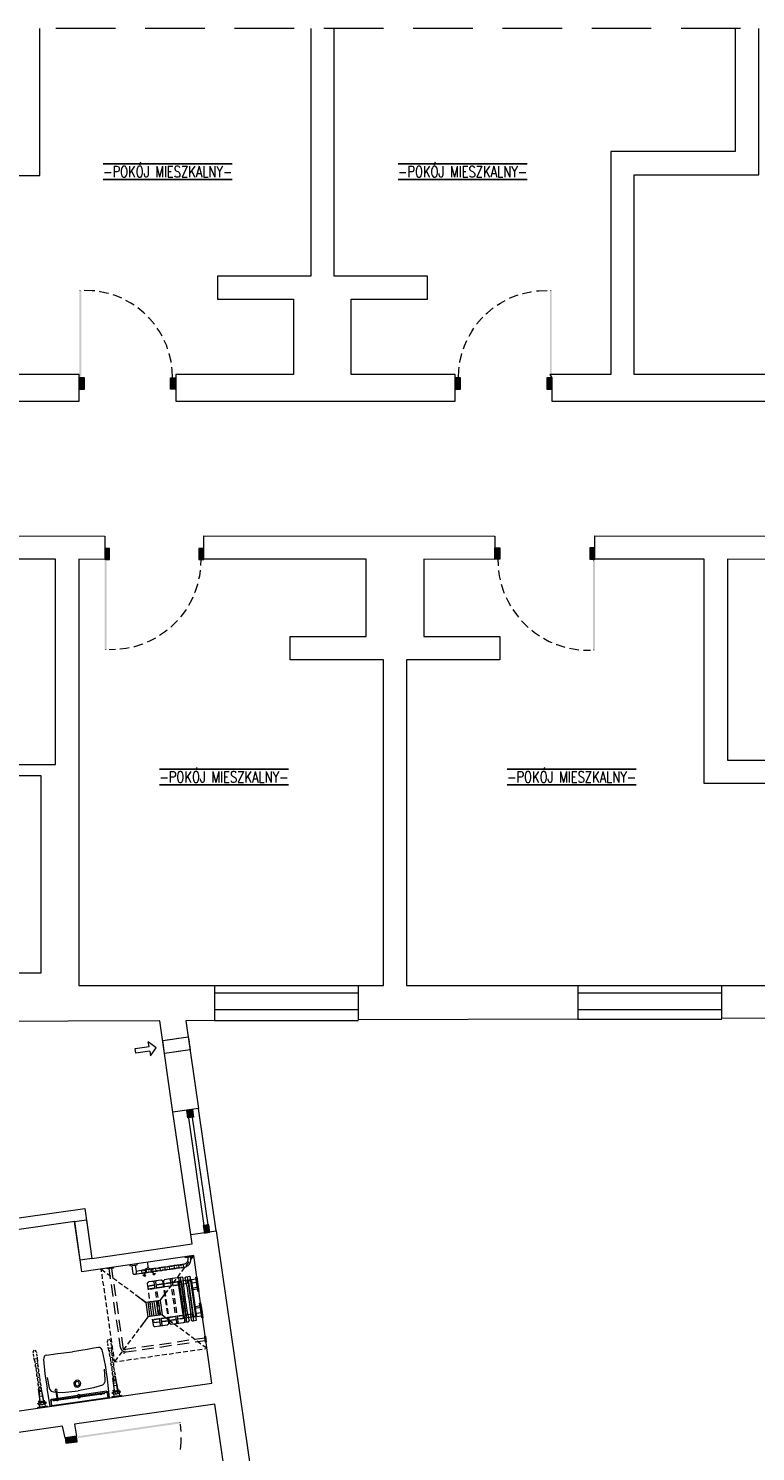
# Model space of a CAD drawing. Header units: millimetres. Extents: x -1096 to 3960, y -1899 to 666.
# Tile 38 of 75: x 447 to 1222, y -976 to 543. Entities that reach past the tile are written whole.
import ezdxf

# ---------------------------------------------------------------- set-up
doc = ezdxf.new("R2010")
doc.units = ezdxf.units.MM
for name, color, linetype in [('A-opis', 7, 'Continuous'), ('A-ściany', 140, 'Continuous'), ('C00-00-00', 7, 'Continuous')]:
    doc.layers.add(name, color=color, linetype=linetype)
doc.layers.add('C97-97-97', color=7, linetype='Continuous', true_color=0x979797)
doc.styles.add('Arch-Dim', font='romans.shx', dxfattribs={"width": 0.75})

msp = doc.modelspace()

# ---------------------------------------------------------------- hatches: boundary and pattern name
at = {"layer": 'C00-00-00'}
h = msp.add_hatch(color=256, dxfattribs=at)
h.dxf.hatch_style = 2
h.paths.add_polyline_path([(501.267, 171.458), (503.179, 171.458), (501.267, 262.695)])
h = msp.add_hatch(color=256, dxfattribs=at)
h.dxf.hatch_style = 2
h.paths.add_polyline_path([(503.179, 171.458), (501.267, 262.695), (503.179, 262.695)])
h = msp.add_hatch(color=256, dxfattribs=at)
h.dxf.hatch_style = 2
h.paths.add_polyline_path([(503.179, 262.695), (501.267, 262.695), (503.179, 171.458)])
h = msp.add_hatch(color=256, dxfattribs=at)
h.dxf.hatch_style = 2
h.paths.add_polyline_path([(501.267, 262.695), (503.179, 171.458), (501.267, 171.458)])
h = msp.add_hatch(color=256, dxfattribs=at)
h.dxf.hatch_style = 2
h.paths.add_polyline_path([(1004.851, 171.458), (1002.946, 171.458), (1004.851, 262.695)])
h = msp.add_hatch(color=256, dxfattribs=at)
h.dxf.hatch_style = 2
h.paths.add_polyline_path([(1002.946, 171.458), (1004.851, 262.695), (1002.946, 262.695)])
h = msp.add_hatch(color=256, dxfattribs=at)
h.dxf.hatch_style = 2
h.paths.add_polyline_path([(1002.946, 262.695), (1004.851, 262.695), (1002.946, 171.458)])
h = msp.add_hatch(color=256, dxfattribs=at)
h.dxf.hatch_style = 2
h.paths.add_polyline_path([(1004.851, 262.695), (1002.946, 171.458), (1004.851, 171.458)])
h = msp.add_hatch(color=256, dxfattribs=at)
h.dxf.hatch_style = 2
h.paths.add_polyline_path([(501.042, 169.977), (501.042, 157.912), (506.553, 157.912)])
h = msp.add_hatch(color=256, dxfattribs=at)
h.dxf.hatch_style = 2
h.paths.add_polyline_path([(501.042, 169.977), (506.553, 169.977), (506.553, 157.912)])
h = msp.add_hatch(color=256, dxfattribs=at)
h.dxf.hatch_style = 2
h.paths.add_polyline_path([(571.515, 169.943), (568.89, 170.325)])
h = msp.add_hatch(color=256, dxfattribs=at)
h.dxf.hatch_style = 2
h.paths.add_polyline_path([(569.821, 168.123), (569.694, 168.123)])
h = msp.add_hatch(color=256, dxfattribs=at)
h.dxf.hatch_style = 2
h.paths.add_polyline_path([(570.244, 167.954), (570.202, 167.954)])
h = msp.add_hatch(color=256, dxfattribs=at)
h.dxf.hatch_style = 2
h.paths.add_polyline_path([(571.515, 167.277), (570.202, 167.954)])
h = msp.add_hatch(color=256, dxfattribs=at)
h.dxf.hatch_style = 2
h.paths.add_polyline_path([(598.409, 169.977), (598.409, 157.912), (603.92, 157.912)])
h = msp.add_hatch(color=256, dxfattribs=at)
h.dxf.hatch_style = 2
h.paths.add_polyline_path([(598.409, 169.977), (603.92, 169.977), (603.92, 157.912)])
h = msp.add_hatch(color=256, dxfattribs=at)
h.dxf.hatch_style = 2
h.paths.add_polyline_path([(907.492, 169.977), (907.492, 157.912), (901.981, 157.912)])
h = msp.add_hatch(color=256, dxfattribs=at)
h.dxf.hatch_style = 2
h.paths.add_polyline_path([(907.492, 169.977), (901.981, 169.977), (901.981, 157.912)])
h = msp.add_hatch(color=256, dxfattribs=at)
h.dxf.hatch_style = 2
h.paths.add_polyline_path([(1005.061, 169.977), (1005.061, 157.912), (999.557, 157.912)])
h = msp.add_hatch(color=256, dxfattribs=at)
h.dxf.hatch_style = 2
h.paths.add_polyline_path([(1005.061, 169.977), (999.557, 169.977), (999.557, 157.912)])
h = msp.add_hatch(color=256, dxfattribs=at)
h.dxf.hatch_style = 2
h.paths.add_polyline_path([(571.515, 163.212), (568.89, 161.56)])
h = msp.add_hatch(color=256, dxfattribs=at)
h.dxf.hatch_style = 2
h.paths.add_polyline_path([(569.27, 160.46), (570.16, 160.46), (570.118, 160.46)])
h = msp.add_hatch(color=256, dxfattribs=at)
h.dxf.hatch_style = 2
h.paths.add_polyline_path([(569.355, 159.275), (569.355, 159.021)])
h = msp.add_hatch(color=256, dxfattribs=at)
h.dxf.hatch_style = 2
h.paths.add_polyline_path([(569.355, 159.19), (569.355, 159.021)])
h = msp.add_hatch(color=256, dxfattribs=at)
h.dxf.hatch_style = 2
h.paths.add_polyline_path([(571.515, 160.672), (569.44, 160.629)])
h = msp.add_hatch(color=256, dxfattribs=at)
h.dxf.hatch_style = 2
h.paths.add_polyline_path([(569.44, 160.629), (571.43, 160.629), (570.71, 160.629)])
h = msp.add_hatch(color=256, dxfattribs=at)
h.dxf.hatch_style = 2
h.paths.add_polyline_path([(569.44, 160.629), (571.515, 160.629), (571.43, 160.629)])
h = msp.add_hatch(color=256, dxfattribs=at)
h.dxf.hatch_style = 2
h.paths.add_polyline_path([(571.515, 160.714), (569.609, 160.757)])
h = msp.add_hatch(color=256, dxfattribs=at)
h.dxf.hatch_style = 2
h.paths.add_polyline_path([(571.515, 160.799), (569.694, 160.841)])
h = msp.add_hatch(color=256, dxfattribs=at)
h.dxf.hatch_style = 2
h.paths.add_polyline_path([(571.515, 160.883), (569.779, 160.926)])
h = msp.add_hatch(color=256, dxfattribs=at)
h.dxf.hatch_style = 2
h.paths.add_polyline_path([(571.515, 160.926), (569.864, 160.968)])
h = msp.add_hatch(color=256, dxfattribs=at)
h.dxf.hatch_style = 2
h.paths.add_polyline_path([(571.515, 160.968), (569.99, 161.01)])
h = msp.add_hatch(color=256, dxfattribs=at)
h.dxf.hatch_style = 2
h.paths.add_polyline_path([(571.515, 161.095), (570.075, 161.053)])
h = msp.add_hatch(color=256, dxfattribs=at)
h.dxf.hatch_style = 2
h.paths.add_polyline_path([(571.515, 161.053), (570.075, 161.053)])
h = msp.add_hatch(color=256, dxfattribs=at)
h.dxf.hatch_style = 2
h.paths.add_polyline_path([(571.515, 161.095), (570.202, 161.095)])
h = msp.add_hatch(color=256, dxfattribs=at)
h.dxf.hatch_style = 2
h.paths.add_polyline_path([(571.515, 161.138), (570.329, 161.138)])
h = msp.add_hatch(color=256, dxfattribs=at)
h.dxf.hatch_style = 2
h.paths.add_polyline_path([(571.515, 161.138), (570.414, 161.18)])
h = msp.add_hatch(color=256, dxfattribs=at)
h.dxf.hatch_style = 2
h.paths.add_polyline_path([(570.414, 161.18), (570.541, 161.18)])
h = msp.add_hatch(color=256, dxfattribs=at)
h.dxf.hatch_style = 2
h.paths.add_polyline_path([(571.515, 161.138), (570.541, 161.18)])
h = msp.add_hatch(color=256, dxfattribs=at)
h.dxf.hatch_style = 2
h.paths.add_polyline_path([(571.515, 161.18), (570.668, 161.222)])
h = msp.add_hatch(color=256, dxfattribs=at)
h.dxf.hatch_style = 2
h.paths.add_polyline_path([(571.515, 160.629), (571.43, 160.629)])
h = msp.add_hatch(color=256, dxfattribs=at)
h.dxf.hatch_style = 2
h.paths.add_polyline_path([(528.149, -24.134), (528.149, -12.069), (533.435, -12.069)])
h = msp.add_hatch(color=256, dxfattribs=at)
h.dxf.hatch_style = 2
h.paths.add_polyline_path([(528.149, -24.134), (533.435, -24.134), (533.435, -12.069)])
h = msp.add_hatch(color=256, dxfattribs=at)
h.dxf.hatch_style = 2
h.paths.add_polyline_path([(628.477, -24.134), (628.477, -12.069), (633.988, -12.069)])
h = msp.add_hatch(color=256, dxfattribs=at)
h.dxf.hatch_style = 2
h.paths.add_polyline_path([(628.477, -24.134), (633.988, -24.134), (633.988, -12.069)])
h = msp.add_hatch(color=256, dxfattribs=at)
h.dxf.hatch_style = 2
h.paths.add_polyline_path([(949.599, -23.71), (949.599, -11.645), (944.099, -11.645)])
h = msp.add_hatch(color=256, dxfattribs=at)
h.dxf.hatch_style = 2
h.paths.add_polyline_path([(949.599, -23.71), (944.099, -23.71), (944.099, -11.645)])
h = msp.add_hatch(color=256, dxfattribs=at)
h.dxf.hatch_style = 2
h.paths.add_polyline_path([(1050.996, -23.71), (1050.996, -11.645), (1045.492, -11.645)])
h = msp.add_hatch(color=256, dxfattribs=at)
h.dxf.hatch_style = 2
h.paths.add_polyline_path([(1050.996, -23.71), (1045.492, -23.71), (1045.492, -11.645)])
h = msp.add_hatch(color=256, dxfattribs=at)
h.dxf.hatch_style = 2
h.paths.add_polyline_path([(528.149, -25.824), (530.248, -25.824), (528.149, -120.023)])
h = msp.add_hatch(color=256, dxfattribs=at)
h.dxf.hatch_style = 2
h.paths.add_polyline_path([(530.248, -25.824), (528.149, -120.023), (530.248, -120.023)])
h = msp.add_hatch(color=256, dxfattribs=at)
h.dxf.hatch_style = 2
h.paths.add_polyline_path([(530.248, -120.023), (528.149, -120.023), (530.248, -25.824)])
h = msp.add_hatch(color=256, dxfattribs=at)
h.dxf.hatch_style = 2
h.paths.add_polyline_path([(528.149, -120.023), (530.248, -25.824), (528.149, -25.824)])
h = msp.add_hatch(color=256, dxfattribs=at)
h.dxf.hatch_style = 2
h.paths.add_polyline_path([(1050.996, -25.405), (1048.878, -25.405), (1050.996, -120.66)])
h = msp.add_hatch(color=256, dxfattribs=at)
h.dxf.hatch_style = 2
h.paths.add_polyline_path([(1048.878, -25.405), (1050.996, -120.66), (1048.878, -120.66)])
h = msp.add_hatch(color=256, dxfattribs=at)
h.dxf.hatch_style = 2
h.paths.add_polyline_path([(1048.878, -120.66), (1050.996, -120.66), (1048.878, -25.405)])
h = msp.add_hatch(color=256, dxfattribs=at)
h.dxf.hatch_style = 2
h.paths.add_polyline_path([(1050.996, -120.66), (1048.878, -25.405), (1050.996, -25.405)])
h = msp.add_hatch(color=256, dxfattribs=at)
h.dxf.hatch_style = 2
h.paths.add_polyline_path([(616.862, -619.725), (615.726, -611.932), (621.619, -611.059)])
h = msp.add_hatch(color=256, dxfattribs=at)
h.dxf.hatch_style = 2
h.paths.add_polyline_path([(616.862, -619.725), (622.756, -618.852), (621.619, -611.059)])
h = msp.add_hatch(color=256, dxfattribs=at)
h.dxf.hatch_style = 2
h.paths.add_polyline_path([(634.479, -742.529), (633.334, -734.526), (639.236, -733.867)])
h = msp.add_hatch(color=256, dxfattribs=at)
h.dxf.hatch_style = 2
h.paths.add_polyline_path([(634.479, -742.529), (640.372, -741.66), (639.236, -733.867)])
h = msp.add_hatch(color=256, dxfattribs=at)
h.dxf.hatch_style = 2
h.paths.add_polyline_path([(608.387, -943.552), (499.791, -961.233), (499.49, -959.335)])
h = msp.add_hatch(color=256, dxfattribs=at)
h.dxf.hatch_style = 2
h.paths.add_polyline_path([(499.49, -959.335), (499.791, -961.233), (608.387, -943.552)])
h = msp.add_hatch(color=256, dxfattribs=at)
h.dxf.hatch_style = 2
h.paths.add_polyline_path([(608.696, -945.66), (608.387, -943.552), (499.791, -961.233)])
h = msp.add_hatch(color=256, dxfattribs=at)
h.dxf.hatch_style = 2
h.paths.add_polyline_path([(499.791, -961.233), (608.387, -943.552), (608.696, -945.66)])
h = msp.add_hatch(color=256, dxfattribs=at)
h.dxf.hatch_style = 2
h.paths.add_polyline_path([(498.021, -959.183), (486.009, -960.934), (486.882, -966.832)])
h = msp.add_hatch(color=256, dxfattribs=at)
h.dxf.hatch_style = 2
h.paths.add_polyline_path([(498.021, -959.183), (498.894, -965.081), (486.882, -966.832)])

# ---------------------------------------------------------------- linework, layer by layer
at = {"layer": 'A-ściany', "lineweight": 0}
for points in [[(434.156, 542.321), (434.156, 410.447), (301.435, 410.447), (301.435, 278.359), (201.969, 278.359), (201.969, 253.592), (283.027, 253.592), (283.027, 173.5), (142.882, 173.5), (142.882, 145), (501.042, 145), (501.042, 173.5), (326.217, 173.5), (326.217, 385.679), (458.939, 385.679), (458.939, 542.321)], [(747.889, 542.321), (747.889, 278.359), (648.385, 278.359), (648.385, 253.592), (729.443, 253.592), (729.443, 173.5), (603.92, 173.5), (603.92, 145), (901.981, 145), (901.981, 173.5), (791.042, 173.5), (791.042, 253.592), (872.324, 253.592), (872.324, 278.359), (772.858, 278.359), (772.858, 542.321)], [(1200.652, 542.321), (1200.652, 411.29), (1067.931, 411.29), (1067.931, 173.5), (1002.946, 173.5), (1005.061, 169.977), (1005.061, 145), (1270.084, 145), (1270.084, 173.5), (1092.908, 173.5), (1092.908, 386.313), (1225.63, 386.313), (1225.63, 542.321)], [(390.966, -516.953), (390.966, -464.851), (460.401, -464.851), (460.401, -254.863), (360.485, -254.863), (360.485, 1.267), (528.149, 0.847), (528.149, -24.134), (500.405, -23.71), (500.405, -478.607), (645.423, -478.607), (645.423, -515.863), (614.744, -516.169)], [(587.067, -516.117), (390.966, -516.953)], [(614.744, -516.169), (628.133, -609.741), (600.97, -613.578), (587.067, -516.117)], [(310.434, -744.223), (506.983, -716.259), (514.399, -769.563), (621.393, -754.067), (619.948, -744.166), (647.111, -740.329), (648.556, -750.23), (685.765, -1008.685)], [(414.637, -935.391), (642.549, -902.575), (623.165, -766.495), (503.933, -783.748), (496.284, -730.243), (300.38, -758.394)], [(658.385, -1012.741), (645.765, -924.903), (496.016, -946.551), (498.021, -959.183), (486.009, -960.934), (483.188, -948.545), (305.199, -974.286)]]:
    msp.add_lwpolyline(points, dxfattribs=at)
for points in [[(798.69, -515.229), (798.69, -478.607), (825.347, -478.607), (825.347, -131.031), (725.844, -131.031), (725.844, -106.053), (806.939, -106.053), (806.939, -23.71), (633.988, -23.71), (633.988, 1.267), (944.099, 0.847), (944.099, -24.134), (868.538, -23.71), (868.538, -106.053), (949.599, -106.053), (949.599, -131.031), (850.129, -131.031), (850.129, -478.607), (1032.794, -478.607), (1032.794, -514.172)], [(1186.259, -478.607), (1300.355, -478.607), (1300.355, -262.908), (1167.63, -262.908), (1167.63, -23.71), (1050.996, -23.71), (1050.996, 1.267), (1288.71, 0.847), (1288.71, -24.134), (1192.397, -23.71), (1192.397, -238.141), (1325.122, -238.141), (1325.122, -478.607), (1354.122, -478.607), (1354.122, -512.901), (1186.259, -513.534)], [(475.66, -242.798), (475.66, -23.709), (372.572, -23.709), (372.572, -242.798)]]:
    msp.add_lwpolyline(points, close=True, dxfattribs=at)
at = {"layer": 'C00-00-00', "lineweight": 0}
for points in [[(539.584, 542.534), (476.072, 542.534)], [(634.851, 542.534), (571.339, 542.534)], [(730.08, 542.534), (666.569, 542.534)], [(825.347, 542.534), (761.836, 542.534)], [(920.603, 542.534), (857.103, 542.534)], [(1015.855, 542.534), (952.351, 542.534)], [(1111.111, 542.534), (1047.607, 542.534)], [(1206.366, 542.534), (1142.866, 542.534)], [(502.129, 262.695), (502.129, 262.905)], [(517.576, 262.481), (514.802, 262.695), (506.141, 262.905)], [(532.16, 259.729), (531.973, 259.943), (523.5, 261.634), (522.45, 261.847)], [(546.37, 254.649), (540.221, 257.191), (537.034, 258.248)], [(959.763, 254.649), (965.901, 257.191), (969.076, 258.248)], [(973.733, 259.729), (974.156, 259.943), (982.622, 261.634), (983.469, 261.847)], [(988.549, 262.481), (991.301, 262.695), (999.981, 262.905)], [(1003.79, 262.695), (1003.79, 262.905)], [(559.492, 247.24), (555.893, 249.569), (550.794, 252.321)], [(571.114, 237.927), (569.84, 239.195), (563.504, 244.489)], [(934.786, 237.927), (936.263, 239.195), (942.404, 244.489)], [(946.637, 247.24), (950.236, 249.569), (955.317, 252.321)], [(581.275, 226.92), (575.988, 233.271), (574.714, 234.538)], [(924.836, 226.92), (929.916, 233.271), (931.397, 234.538)], [(589.335, 214.218), (586.561, 219.298), (584.237, 222.897)], [(916.79, 214.218), (919.542, 219.298), (921.87, 222.897)], [(595.259, 200.672), (594.397, 203.847), (591.66, 209.775)], [(910.641, 200.672), (911.71, 203.847), (914.462, 209.775)], [(599.046, 186.065), (599.046, 187.122), (596.946, 195.592), (596.946, 195.802)], [(906.855, 186.065), (907.042, 187.122), (908.954, 195.592), (909.179, 195.802)], [(502.129, 171.458), (502.129, 171.672)], [(600.546, 169.767), (600.133, 178.447), (599.683, 181.198)], [(905.58, 169.767), (905.992, 178.447), (906.217, 181.198)], [(1003.79, 171.458), (1003.79, 171.672)], [(529.198, -25.824), (529.198, -25.614)], [(630.614, -23.92), (630.389, -30.271)], [(947.485, -23.286), (947.694, -30.695)], [(1049.939, -25.405), (1049.939, -25.191)], [(629.977, -35.351), (629.114, -41.702), (628.29, -45.088)], [(948.118, -35.561), (948.965, -41.492), (949.813, -45.511)], [(627.202, -49.958), (627.015, -50.592), (624.24, -59.061), (624.053, -59.481)], [(951.084, -50.382), (953.836, -59.061), (954.259, -59.905)], [(622.141, -64.141), (620.641, -67.313), (617.492, -73.031)], [(956.164, -64.351), (957.645, -67.313), (960.82, -73.24)], [(605.607, -89.118), (605.42, -89.542), (599.046, -95.679), (598.633, -96.103)], [(614.942, -77.263), (611.118, -82.557), (609.019, -85.309)], [(963.572, -77.477), (967.172, -82.767), (969.5, -85.519)], [(972.675, -89.328), (972.885, -89.752), (979.446, -96.103), (979.87, -96.317)], [(594.809, -99.279), (592.072, -101.397), (586.561, -104.992)], [(983.683, -99.492), (986.435, -101.821), (991.725, -105.416)], [(529.198, -120.023), (529.198, -119.809)], [(539.584, -120.023), (533.023, -120.237)], [(554.393, -118.118), (551.019, -118.966), (544.458, -119.599)], [(568.79, -114.095), (568.378, -114.305), (559.904, -117.057), (559.267, -117.057)], [(582.324, -107.744), (576.626, -110.71), (573.439, -112.191)], [(995.958, -107.958), (1002.099, -111.344), (1004.851, -112.405)], [(1009.507, -114.519), (1010.355, -114.733), (1019.034, -117.485)], [(1023.901, -118.542), (1027.923, -119.389), (1033.851, -120.237)], [(1038.717, -120.66), (1046.126, -120.87)], [(1049.939, -120.66), (1049.939, -120.447)], [(645.423, -478.607), (798.69, -478.607)], [(1032.794, -478.607), (1186.259, -478.607)], [(645.423, -486.229), (798.69, -486.229)], [(1032.794, -486.229), (1186.259, -486.229)], [(645.423, -504.008), (798.69, -504.008)], [(645.423, -515.863), (798.69, -515.863)], [(1032.794, -504.008), (1186.259, -504.008)], [(1032.794, -514.172), (1186.259, -514.172)], [(576.124, -548.475), (561.394, -550.754), (560.555, -545.703), (575.481, -543.626), (574.679, -538.574)], [(576.124, -548.475), (576.963, -553.525), (583.19, -545.015), (574.679, -538.574)], [(617.234, -533.065), (619.289, -546.964), (592.097, -551.016), (590.079, -537.112), (617.234, -533.065), (618.09, -538.539)], [(590.927, -542.376), (590.079, -537.112), (597.426, -535.971)], [(599.481, -549.873), (592.097, -551.016), (591.241, -545.542)], [(600.602, -535.634), (606.72, -534.756)], [(609.85, -534.207), (617.234, -533.065)], [(618.441, -541.703), (619.289, -546.964), (611.905, -548.106)], [(608.729, -548.443), (602.657, -549.533)], [(619.948, -744.166), (600.97, -613.578)], [(634.383, -734.484), (617.724, -619.69)], [(638.374, -733.901), (621.715, -619.107)], [(647.111, -740.329), (628.133, -609.741)], [(573.663, -773.767), (574.286, -779.036), (575.181, -779.848), (576.659, -780.214), (577.95, -780.586), (578.404, -781.626), (578.463, -783.11), (578.73, -784.157), (579.813, -784.958), (580.708, -785.774)], [(616.676, -768.45), (616.906, -769.499), (616.956, -770.769), (616.786, -771.199), (616.811, -771.832), (616.603, -772.265), (616.404, -772.911), (616.009, -773.35), (615.801, -773.783), (615.405, -774.219), (615.01, -774.658), (614.607, -774.888), (614.165, -775.116), (613.545, -775.565), (613.142, -775.795), (612.505, -775.82)], [(612.64, -779.203), (613.501, -779.169), (614.309, -778.712), (615.162, -778.468), (615.782, -778.016), (616.589, -777.563), (617.209, -777.115), (617.821, -776.452), (618.432, -775.794), (618.857, -775.143), (619.235, -774.28), (619.613, -773.417), (619.813, -772.775), (619.966, -771.92), (620.149, -770.855), (620.039, -768.105)], [(534.511, -791.215), (532.845, -780.478)], [(535.346, -780.165), (536.863, -790.911)], [(560.644, -776.616), (561.542, -783.146), (561.797, -784.832), (561.823, -785.465), (561.635, -785.473), (561.652, -785.896), (561.427, -785.905), (561.444, -786.328), (561.219, -786.337), (561.041, -786.558), (560.816, -786.567), (560.637, -786.785), (559.775, -786.819), (559.542, -786.618), (559.355, -786.626), (559.122, -786.421), (558.888, -786.22), (558.693, -786.014), (558.676, -785.591), (558.451, -785.6), (558.142, -783.496), (557.289, -777.174)], [(573.248, -785.01), (570.289, -785.128), (570.11, -785.345), (569.248, -785.379), (569.032, -785.602), (567.346, -785.669), (560.412, -786.794)], [(572.926, -781.634), (572.065, -781.669), (571.848, -781.887), (570.799, -781.929), (570.808, -782.143), (568.073, -782.252), (567.857, -782.471), (567.032, -782.504), (561.551, -783.36)], [(567.958, -785.007), (567.695, -783.115)], [(570.205, -783.015), (570.171, -782.168)], [(574.286, -779.036), (573.916, -780.113), (572.443, -780.806), (571.419, -781.481), (571.274, -782.545), (571.745, -784.012), (571.796, -785.278), (570.781, -786.17), (570.186, -787.252)], [(570.514, -785.119), (570.48, -784.272)], [(573.036, -784.384), (572.727, -782.276)], [(612.101, -776.046), (610.828, -776.097), (610.611, -776.32), (609.974, -776.345), (609.795, -776.562), (609.159, -776.588), (608.925, -776.387), (608.738, -776.394), (608.747, -776.604), (606.386, -776.698), (606.395, -776.908), (605.346, -776.95), (605.354, -777.163), (602.395, -777.281), (602.178, -777.5), (600.717, -777.558), (600.501, -777.781), (599.864, -777.806), (599.873, -778.016), (599.461, -778.032), (599.452, -777.823), (598.403, -777.864), (598.187, -778.083), (596.501, -778.15), (596.285, -778.373), (595.236, -778.415), (595.244, -778.625), (592.285, -778.743), (592.068, -778.961), (590.832, -779.011), (590.616, -779.233), (589.979, -779.258), (589.987, -779.472), (589.754, -779.267), (588.293, -779.326), (588.077, -779.548), (586.391, -779.615), (586.175, -779.834), (585.351, -779.867), (585.359, -780.081), (582.175, -780.208), (581.958, -780.426), (580.722, -780.476), (580.73, -780.685), (578.183, -780.787), (577.967, -781.009), (576.281, -781.077), (576.065, -781.295), (575.428, -781.321), (575.249, -781.542), (572.926, -781.634)], [(612.64, -779.203), (611.366, -779.254), (611.187, -779.471), (610.55, -779.496), (610.317, -779.296), (610.092, -779.304), (610.101, -779.514), (609.464, -779.54), (609.285, -779.761), (607.787, -779.82), (607.795, -780.03), (604.836, -780.148), (604.657, -780.369), (603.57, -780.413), (603.579, -780.622), (601.481, -780.706), (601.265, -780.928), (600.852, -780.945), (600.619, -780.74), (600.207, -780.757), (599.991, -780.979), (599.354, -781.005), (599.175, -781.222), (597.901, -781.273), (597.685, -781.491), (594.95, -781.6), (594.734, -781.823), (593.685, -781.865), (593.469, -782.087), (590.322, -782.213), (590.105, -782.432), (589.244, -782.466), (589.065, -782.687), (587.567, -782.747), (587.388, -782.964), (584.84, -783.065), (584.624, -783.284), (583.575, -783.326), (583.359, -783.549), (580.212, -783.674), (580.22, -783.884), (579.359, -783.918), (579.142, -784.141), (577.456, -784.208), (577.278, -784.425), (574.917, -784.519), (574.738, -784.736), (573.465, -784.787), (573.248, -785.01)], [(575.283, -782.385), (575.024, -781.551)], [(575.554, -784.494), (575.333, -783.655)], [(577.881, -783.553), (577.58, -781.659)], [(580.127, -781.557), (580.102, -780.924)], [(580.399, -783.667), (580.365, -782.82)], [(582.921, -782.932), (582.612, -780.824)], [(585.168, -780.932), (584.91, -780.098)], [(585.477, -783.04), (585.219, -782.202)], [(587.766, -782.101), (587.465, -780.207)], [(590.013, -780.105), (589.987, -779.472)], [(590.322, -782.213), (590.288, -781.366)], [(592.806, -781.476), (592.535, -779.37)], [(595.091, -779.479), (594.832, -778.641)], [(595.362, -781.584), (595.141, -780.749)], [(597.651, -780.649), (597.388, -778.749)], [(599.898, -778.649), (599.873, -778.016)], [(600.207, -780.757), (600.182, -780.124)], [(602.729, -780.022), (602.429, -778.128)], [(604.976, -778.026), (604.718, -777.189)], [(605.285, -780.13), (605.027, -779.296)], [(607.582, -779.405), (607.273, -777.297)], [(609.829, -777.409), (609.795, -776.562)], [(610.092, -779.304), (610.067, -778.671)], [(612.615, -778.57), (612.314, -776.672)], [(623.392, -836.186), (616.624, -788.788)], [(537.181, -810.177), (535.401, -797.535)], [(537.94, -797.22), (539.711, -809.652)], [(587.37, -814.528), (595.594, -803.397)], [(606.525, -796.181), (606.924, -794.893), (607.948, -794.219), (609.239, -794.591), (609.918, -795.622)], [(606.525, -796.181), (611.78, -831.985)], [(618.263, -835.543), (617.75, -833.019), (617.237, -830.499), (616.723, -827.976), (616.156, -825.034), (615.859, -822.292), (615.291, -819.347), (614.761, -816.404), (614.418, -813.449), (613.888, -810.506), (613.545, -807.552), (613.24, -804.6), (612.897, -801.649), (612.6, -798.907), (612.266, -796.166), (612.156, -793.417), (611.83, -790.886), (611.813, -790.462), (611.617, -790.26), (611.384, -790.059), (611.151, -789.855), (610.964, -789.862), (610.731, -789.661), (610.318, -789.678), (606.739, -790.244), (613.694, -837.631), (617.094, -837.281), (617.273, -837.064), (617.723, -837.046), (617.715, -836.837), (617.902, -836.829), (617.893, -836.616), (618.118, -836.607), (618.11, -836.397), (618.297, -836.389), (618.28, -835.966), (618.496, -835.743), (618.488, -835.534)], [(618.058, -792.757), (607.948, -794.219)], [(615.812, -837.122), (609.045, -789.728)], [(609.918, -795.622), (615.135, -831.431)], [(617.968, -796.149), (610.172, -797.308)], [(617.968, -796.149), (616.894, -795.558), (616.627, -794.507), (617.034, -793.432), (618.058, -792.757)], [(617.968, -796.149), (616.894, -795.558), (616.627, -794.507), (617.034, -793.432), (618.058, -792.757)], [(617.713, -794.463), (618.083, -793.39), (619.107, -792.715), (620.398, -793.088), (621.077, -794.119)], [(622.939, -830.482), (617.713, -794.463)], [(625.638, -791.821), (618.058, -792.757)], [(619.107, -792.715), (618.058, -792.757)], [(619.107, -792.715), (620.398, -793.088), (621.077, -794.119)], [(626.107, -829.932), (621.077, -794.119)], [(621.369, -795.803), (626.214, -794.972)], [(539.842, -828.925), (538.062, -816.284)], [(540.601, -815.969), (542.381, -828.61)], [(572.004, -816.837), (561.056, -808.587)], [(587.37, -814.528), (571.995, -816.627), (574.297, -831.998)], [(574.085, -816.33), (576.199, -831.712)], [(587.37, -814.528), (589.439, -829.702), (574.297, -831.998)], [(575.987, -816.044), (578.288, -831.415)], [(578.301, -815.737), (580.602, -831.112)], [(580.615, -815.435), (582.917, -830.806)], [(582.929, -815.129), (585.222, -830.29)], [(585.244, -814.826), (587.349, -829.995)], [(543.27, -834.931), (545.042, -847.359)], [(574.297, -831.998), (566.036, -843.133)], [(589.439, -829.702), (600.582, -838.154)], [(615.135, -831.431), (614.774, -832.714), (613.75, -833.393), (612.459, -833.02), (611.78, -831.985)], [(623.635, -831.936), (613.75, -833.393)], [(622.684, -828.796), (614.889, -829.955)], [(623.635, -831.936), (622.578, -831.769), (621.899, -830.737), (621.857, -829.677), (622.684, -828.796)], [(623.635, -831.936), (622.578, -831.769), (621.899, -830.737), (621.857, -829.677), (622.684, -828.796)], [(626.107, -829.932), (625.933, -831.211), (624.676, -831.685), (623.618, -831.513), (622.939, -830.482)], [(623.635, -831.936), (631.431, -830.781)], [(623.635, -831.936), (624.676, -831.685)], [(626.107, -829.932), (625.933, -831.211), (624.676, -831.685)], [(630.893, -827.625), (626.039, -828.242)], [(542.736, -847.875), (540.731, -835.242)], [(501.644, -923.026), (533.24, -918.374), (530.986, -898.551), (528.88, -883.382), (525.959, -868.456), (525.488, -866.993), (524.567, -865.548), (523.26, -864.752), (521.566, -864.609), (516.525, -865.23), (509.562, -866.57), (493.979, -869.097)], [(545.097, -864.729), (543.588, -854.197)], [(545.097, -864.729), (545.113, -865.152), (545.326, -865.778), (545.568, -866.192), (545.809, -866.607), (546.013, -867.023), (546.48, -867.428), (546.684, -867.84), (547.15, -868.249), (547.571, -868.443), (547.992, -868.64), (548.645, -869.038), (549.057, -869.021), (549.515, -869.213), (550.564, -869.171)], [(546.119, -853.672), (547.598, -864.415)], [(547.598, -864.415), (547.623, -865.052), (547.856, -865.253), (547.865, -865.467), (548.098, -865.667), (548.294, -865.873), (548.527, -866.074), (548.76, -866.279), (548.956, -866.481), (549.181, -866.472), (549.414, -866.673), (549.601, -866.666), (549.835, -866.87), (550.471, -866.845)], [(561.397, -865.137), (550.659, -866.837)], [(580.165, -862.483), (567.741, -864.25)], [(568.029, -866.779), (580.678, -865.006)], [(599.12, -859.821), (586.471, -861.597)], [(586.797, -864.124), (599.437, -862.138)], [(617.879, -856.953), (605.425, -858.932)], [(605.743, -861.253), (618.392, -859.476)], [(634.932, -854.581), (624.185, -856.067)], [(624.51, -858.595), (635.257, -857.108)], [(463.113, -876.046), (462.984, -877.537)], [(462.984, -877.537), (464.416, -892.729), (466.746, -907.892)], [(466.17, -872.746), (464.726, -873.228), (463.495, -874.339), (463.113, -876.046)], [(466.17, -872.746), (471.24, -871.91), (478.183, -870.999), (493.979, -869.097)], [(548.752, -866.065), (547.487, -866.33)], [(549.341, -870.488), (548.076, -870.753)], [(548.09, -865.458), (548.14, -866.724)], [(548.679, -869.88), (548.954, -871.141)], [(550.976, -869.155), (561.723, -867.668)], [(528.634, -898.855), (527.784, -887.872)], [(459.736, -924.059), (457.677, -909.098)], [(463.137, -923.713), (460.807, -908.553)], [(466.711, -896.664), (469.06, -907.586), (469.773, -909.464), (471.077, -911.108), (473.666, -912.063), (483.216, -912.53), (499.882, -910.807)], [(501.644, -923.026), (470.04, -927.46), (466.746, -907.892)], [(527.746, -902.916), (525.715, -904.693), (516.301, -907.609), (499.882, -910.807)], [(527.746, -902.916), (528.531, -900.979), (528.634, -898.855)], [(538.94, -912.638), (536.88, -897.682)], [(538.276, -916.691), (537.153, -910.169)], [(538.685, -910.956), (537.812, -905.059)], [(541.167, -904.501), (542.048, -910.608), (540.617, -912.361), (538.693, -911.166)], [(542.34, -912.293), (540.01, -897.133)], [(543.313, -910.348), (542.048, -910.608)], [(544.17, -915.822), (543.271, -909.288)], [(457.672, -924.989), (457.26, -925.005), (457.243, -924.582), (457.019, -924.591), (457.01, -924.381), (457.235, -924.372), (457.226, -924.159), (457.405, -923.942)], [(457.639, -924.142), (458.042, -923.916)], [(457.664, -924.779), (458.301, -924.754)], [(459.073, -928.111), (457.949, -921.59)], [(459.49, -922.586), (458.216, -922.637)], [(459.49, -922.586), (458.609, -916.479)], [(464.657, -925.134), (458.763, -926.004)], [(461.963, -915.921), (462.845, -922.029), (461.414, -923.782), (459.49, -922.586)], [(464.11, -921.768), (462.845, -922.029)], [(464.966, -927.242), (464.068, -920.708)], [(465.21, -922.992), (464.573, -923.018)], [(465.243, -923.839), (464.831, -923.856)], [(465.243, -923.839), (465.655, -923.823), (465.622, -922.976), (465.434, -922.984), (465.426, -922.774), (465.201, -922.783)], [(530.631, -911.277), (531.787, -918.646), (471.726, -927.393), (470.607, -920.023)], [(530.406, -911.286), (531.329, -918.45), (471.934, -926.964), (471.019, -920.007)], [(473.583, -920.328), (473.617, -921.175)], [(473.617, -921.175), (473.583, -920.328)], [(473.617, -921.175), (473.859, -921.589), (474.271, -921.573)], [(527.547, -913.941), (474.271, -921.573)], [(475.972, -911.547), (477.43, -920.813), (477.438, -921.023), (478.038, -920.999), (478.021, -920.576)], [(476.834, -911.513), (478.021, -920.576)], [(527.547, -913.941), (527.989, -913.713), (527.98, -913.499)], [(536.876, -913.569), (536.426, -913.587), (536.418, -913.377), (536.222, -913.171), (536.213, -912.961), (536.401, -912.953), (536.384, -912.53), (536.609, -912.521)], [(536.842, -912.722), (537.245, -912.496)], [(536.867, -913.359), (537.504, -913.333)], [(538.693, -911.166), (537.42, -911.217)], [(543.86, -913.714), (537.967, -914.583)], [(544.413, -911.572), (543.776, -911.597)], [(544.447, -912.419), (544.034, -912.435)], [(544.447, -912.419), (544.859, -912.402), (544.825, -911.556), (544.638, -911.563), (544.629, -911.353), (544.404, -911.362)], [(608.654, -944.604), (608.645, -944.39)], [(608.654, -944.604), (608.645, -944.39)], [(609.679, -954.307), (608.908, -946.286)], [(499.757, -960.386), (499.749, -960.173)], [(609.164, -973.393), (609.684, -965.747), (609.707, -960.662)]]:
    msp.add_lwpolyline(points, dxfattribs=at)
for points in [[(506.553, 157.912), (506.553, 169.978), (501.05, 169.978), (501.05, 157.912)], [(599.908, 169.977), (603.92, 169.977), (603.92, 157.912), (598.409, 157.912), (598.409, 169.977)], [(905.992, 169.977), (901.981, 169.977), (901.981, 157.912), (907.492, 157.912), (907.492, 169.977)], [(1005.061, 157.912), (1005.061, 169.978), (999.557, 169.978), (999.557, 157.912)], [(533.435, -24.134), (533.435, -12.069), (528.144, -12.069), (528.144, -24.134)], [(629.977, -24.134), (633.988, -24.134), (633.988, -12.069), (628.477, -12.069), (628.477, -24.134)], [(948.118, -23.71), (944.099, -23.71), (944.099, -11.645), (949.599, -11.645), (949.599, -23.71)], [(1050.996, -23.71), (1050.996, -11.645), (1045.492, -11.645), (1045.492, -23.71)], [(622.756, -618.852), (616.862, -619.725), (615.726, -611.932), (621.619, -611.059)], [(514.399, -769.563), (502.162, -771.32), (496.097, -730.25), (508.708, -728.479)], [(639.236, -733.867), (633.334, -734.526), (634.479, -742.529), (640.372, -741.66)], [(622.087, -766.752), (622.354, -767.799), (614.37, -768.966), (614.104, -767.918)], [(537.214, -779.032), (537.473, -779.87), (530.942, -780.764), (530.909, -779.918)], [(554.896, -776.421), (554.938, -777.478), (562.958, -776.31), (562.691, -775.262)], [(568.696, -787.521), (571.639, -786.98), (570.432, -788.724)], [(582.161, -785.502), (579.443, -786.035), (580.992, -787.241)], [(620.615, -835.235), (620.514, -832.699), (620.188, -830.168), (619.853, -827.427), (619.556, -824.685), (619.214, -821.734), (618.871, -818.78), (618.565, -815.828), (618.222, -812.874), (617.692, -809.931), (617.125, -806.989), (616.819, -804.033), (616.289, -801.09), (615.73, -798.358), (615.208, -795.625), (614.695, -793.102), (614.144, -790.583), (614.119, -789.95), (614.335, -789.728), (614.552, -789.509), (614.543, -789.295), (614.73, -789.288), (614.947, -789.065), (615.171, -789.056), (618.938, -788.482), (625.706, -835.88), (622.351, -836.438), (621.714, -836.463), (621.481, -836.262), (621.294, -836.27), (621.061, -836.065), (620.828, -835.864), (620.819, -835.651), (620.632, -835.658)], [(627.543, -797.249), (626.494, -797.291), (625.358, -789.502), (626.398, -789.247)], [(627.032, -800.448), (622, -801.286), (622.284, -802.757), (627.316, -801.919)], [(628.716, -805.041), (627.676, -805.296), (626.502, -797.505), (627.543, -797.249)], [(631.607, -824.842), (630.566, -825.094), (629.43, -817.301), (630.471, -817.049)], [(629.96, -820.244), (624.891, -821.084), (625.175, -822.555), (630.02, -821.727)], [(632.789, -832.843), (631.74, -832.885), (630.566, -825.094), (631.607, -824.842)], [(636.382, -858.969), (635.745, -858.995), (634.856, -852.674), (635.484, -852.439)], [(459.062, -907.137), (457.813, -907.825), (457.677, -909.098), (458.356, -910.133), (459.422, -910.515), (460.67, -909.827), (460.807, -908.553), (460.128, -907.519)], [(476.104, -909.212), (475.259, -909.669), (475.106, -910.523), (475.552, -911.354), (476.422, -911.529), (477.229, -911.073), (477.42, -910.221), (476.974, -909.391)], [(498.436, -900.907), (497.404, -901.372), (496.801, -902.244), (496.627, -903.523), (497.119, -904.561), (497.977, -905.375), (499.259, -905.534), (500.291, -905.069), (501.11, -903.978), (501.068, -902.922), (500.605, -901.668), (499.718, -901.07)], [(538.265, -895.717), (537.017, -896.404), (536.88, -897.682), (537.334, -898.722), (538.625, -899.094), (539.648, -898.416), (540.01, -897.133), (539.331, -896.098)], [(458.318, -925.177), (458.034, -923.703), (457.622, -923.719), (457.681, -925.203)], [(461.168, -922.309), (460.144, -922.984), (459.736, -924.059), (460.424, -925.303), (461.706, -925.462), (462.73, -924.787), (463.137, -923.713), (462.45, -922.468)], [(465.252, -924.053), (464.968, -922.578), (464.564, -922.808), (464.848, -924.279)], [(471.044, -920.644), (530.439, -912.129), (530.406, -911.286), (471.019, -920.007)], [(478.683, -921.187), (477.006, -921.464), (476.997, -921.254), (478.674, -920.973)], [(500.491, -914.809), (499.647, -915.267), (499.26, -915.916), (499.069, -916.772), (499.327, -917.61), (500.177, -918.21), (501.047, -918.385), (501.854, -917.933), (502.466, -917.271), (502.424, -916.214), (502.202, -915.375), (501.324, -914.986)], [(523.339, -914.742), (525.054, -914.464), (523.331, -914.533)], [(523.934, -913.661), (523.747, -913.668), (523.772, -914.305), (524.409, -914.28), (524.384, -913.643)], [(527.938, -912.443), (527.98, -913.499)], [(536.416, -918.037), (536.149, -916.986), (546.034, -915.534), (546.301, -916.581)], [(537.521, -913.757), (537.237, -912.282), (536.825, -912.299), (536.884, -913.782)], [(540.371, -910.889), (539.31, -911.565), (538.94, -912.638), (539.627, -913.883), (540.909, -914.042), (541.933, -913.367), (542.34, -912.293), (541.653, -911.048)], [(544.455, -912.632), (544.171, -911.158), (543.759, -911.174), (544.051, -912.858)], [(457.213, -929.457), (456.946, -928.406), (466.868, -926.952), (467.098, -928.001)], [(498.894, -965.081), (498.021, -959.183), (486.009, -960.934), (486.882, -966.832)]]:
    msp.add_lwpolyline(points, close=True, dxfattribs=at)
msp.add_ellipse((498.847, -903.221), major_axis=(-3.69, -0.147), ratio=0.974619, start_param=0, end_param=6.283185, dxfattribs=at)
at = {"layer": 'C97-97-97', "lineweight": 0}
for points in [[(615.12, -777.408), (618.144, -773.265)], [(619.754, -771.291), (623.165, -766.495)], [(524.153, -780.825), (524.505, -783.989)], [(528.763, -784.453), (524.153, -780.825)], [(525.009, -786.299), (525.624, -791.359)], [(534.868, -788.87), (530.695, -785.859)], [(606.077, -789.633), (609.101, -785.486)], [(610.486, -783.525), (613.51, -779.378)], [(525.95, -793.886), (526.789, -798.937)], [(527.115, -801.468), (527.954, -806.518)], [(540.981, -793.501), (536.846, -790.487)], [(547.094, -798.127), (542.959, -795.118)], [(553.198, -802.544), (549.063, -799.531)], [(559.311, -807.174), (555.176, -804.161)], [(581.994, -802.034), (581.071, -794.866), (581.062, -794.656), (580.838, -794.665), (580.829, -794.452), (580.633, -794.25), (580.409, -794.259), (580.4, -794.049), (579.988, -794.065), (575.135, -794.679), (574.91, -794.688), (574.731, -794.909), (574.515, -795.128), (574.29, -795.137), (574.111, -795.358), (573.895, -795.576), (573.679, -795.795), (573.687, -796.009), (573.508, -796.226), (573.533, -796.863), (574.415, -802.97)], [(573.814, -799.182), (580.569, -798.274)], [(581.107, -801.431), (574.173, -802.556)], [(576.263, -802.262), (575.01, -801.888), (574.518, -800.85), (574.692, -799.571), (575.94, -798.883)], [(580.981, -798.258), (575.94, -798.883)], [(576.263, -802.262), (580.479, -801.67)], [(585.657, -793.201), (578.498, -794.335)], [(591.243, -800.603), (590.361, -794.496), (590.174, -794.503), (590.157, -794.08), (589.924, -793.879), (589.916, -793.669), (589.691, -793.678), (589.682, -793.465), (589.487, -793.262), (589.262, -793.271), (589.029, -793.067), (588.841, -793.074), (588.833, -792.861), (588.196, -792.886), (583.343, -793.507), (583.118, -793.516), (583.127, -793.726), (582.714, -793.743), (582.723, -793.956), (582.507, -794.175), (582.515, -794.385), (582.328, -794.392), (582.336, -794.606), (583.447, -801.762)], [(583.646, -801.12), (589.952, -800.234)], [(583.736, -797.728), (590.679, -796.813)], [(590.454, -796.822), (584.148, -797.711)], [(591.218, -799.97), (584.283, -801.094)], [(599.451, -799.431), (598.348, -792.481), (598.331, -792.058), (598.107, -792.067), (598.098, -791.857), (597.911, -791.865), (597.903, -791.655), (597.453, -791.673), (597.444, -791.459), (597.257, -791.467), (592.412, -792.294), (592.188, -792.303), (592.009, -792.524), (591.559, -792.542), (591.568, -792.752), (591.389, -792.973), (591.164, -792.982), (591.173, -793.195), (590.956, -793.414), (590.965, -793.627), (590.786, -793.845), (590.803, -794.268), (591.684, -800.375)], [(591.091, -796.797), (597.838, -795.684)], [(598.385, -799.05), (591.442, -799.961)], [(592.484, -810.088), (591.594, -803.767)], [(591.998, -803.541), (593.112, -809.853)], [(592.391, -807.761), (595.424, -803.828)], [(593.12, -799.684), (599.425, -798.795)], [(599.74, -795.394), (593.405, -796.494)], [(602.935, -790.816), (595.767, -791.74)], [(596.8, -801.653), (599.833, -797.72)], [(608.52, -798.222), (607.639, -792.111), (607.63, -791.901), (607.435, -791.695), (607.426, -791.485), (607.193, -791.284), (606.96, -791.08), (606.952, -790.87), (606.764, -790.878), (606.531, -790.673), (606.306, -790.682), (606.298, -790.472), (605.886, -790.489), (605.69, -790.286), (605.465, -790.295), (600.62, -791.123), (600.208, -791.139), (600.217, -791.349), (599.992, -791.358), (600, -791.571), (599.776, -791.58), (599.801, -792.213), (600.716, -799.167)], [(600.692, -808.912), (599.802, -802.592)], [(601.014, -795.343), (607.948, -794.219)], [(601.292, -802.322), (602.182, -808.643)], [(601.434, -795.54), (604.467, -791.603)], [(608.495, -797.585), (601.552, -798.5)], [(602.601, -798.458), (606.818, -797.866)], [(607.948, -794.219), (602.878, -795.055)], [(609.753, -807.493), (608.872, -801.386)], [(528.243, -809.047), (528.857, -814.107)], [(529.408, -816.629), (530.023, -821.689)], [(565.424, -811.805), (561.289, -808.791)], [(571.995, -816.627), (567.394, -813.208)], [(574.729, -806.135), (575.619, -812.456)], [(576.157, -815.613), (577.047, -821.933)], [(583.414, -811.297), (582.533, -805.19)], [(583.798, -804.926), (584.913, -811.238)], [(584.843, -820.775), (583.953, -814.454)], [(585.218, -814.19), (586.108, -820.51)], [(587.37, -814.528), (590.79, -809.945)], [(593.912, -819.565), (593.023, -813.244)], [(593.426, -813.018), (594.316, -819.335)], [(602.12, -818.39), (601.23, -812.069)], [(602.496, -811.808), (603.386, -818.129)], [(611.182, -816.97), (610.292, -810.65)], [(530.349, -824.216), (531.179, -829.057)], [(531.468, -831.589), (532.12, -836.647)], [(574.297, -831.998), (570.877, -836.584)], [(577.39, -824.884), (578.505, -831.196)], [(578.818, -834.361), (579.7, -840.469), (579.708, -840.682), (579.941, -840.883), (579.958, -841.306), (580.183, -841.297), (580.379, -841.5), (580.387, -841.713), (580.62, -841.914), (580.808, -841.906), (580.816, -842.12), (581.266, -842.102), (581.461, -842.304), (581.911, -842.286), (586.764, -841.669), (586.943, -841.452), (587.168, -841.443), (587.159, -841.229), (587.347, -841.222), (587.338, -841.012), (587.563, -841.003), (587.546, -840.58)], [(578.852, -835.208), (585.599, -834.091)], [(581.518, -838.066), (580.227, -837.693), (579.548, -836.662), (579.947, -835.374), (580.971, -834.7)], [(585.374, -834.1), (580.971, -834.7)], [(586.084, -830.256), (585.194, -823.939)], [(587.538, -840.37), (586.623, -833.412)], [(586.647, -823.667), (587.537, -829.988)], [(587.888, -833.152), (589.036, -840.31), (589.045, -840.52), (589.24, -840.722), (589.474, -840.927), (589.698, -840.918), (589.707, -841.128), (590.119, -841.111), (594.972, -840.494), (595.151, -840.276), (595.376, -840.267), (595.592, -840.049), (595.78, -840.041), (595.771, -839.828), (595.996, -839.819), (596.212, -839.6), (596.204, -839.386), (596.383, -839.169), (596.374, -838.956), (596.599, -838.947), (596.574, -838.314)], [(594.669, -832.881), (588.55, -833.759)], [(588.775, -833.75), (595.709, -832.626)], [(589.439, -829.702), (594.049, -833.33)], [(595.332, -828.829), (594.264, -822.729)], [(594.892, -822.49), (595.782, -828.811)], [(596.565, -838.1), (595.684, -831.993)], [(596.096, -831.976), (596.977, -838.084), (597.21, -838.288), (597.219, -838.498), (597.452, -838.703), (597.461, -838.912), (597.656, -839.118), (597.889, -839.319), (598.085, -839.525), (598.535, -839.507), (598.543, -839.717), (599.18, -839.692), (604.033, -839.074), (604.445, -839.058), (604.437, -838.848), (604.624, -838.841), (604.616, -838.627), (604.841, -838.618), (604.824, -838.195), (605.048, -838.186), (605.04, -837.976)], [(596.121, -832.61), (603.101, -831.697)], [(596.205, -834.726), (600.153, -837.747)], [(603.228, -834.87), (596.256, -835.996)], [(604.142, -831.446), (597.798, -832.333)], [(599.199, -835.455), (605.542, -834.568)], [(603.353, -827.661), (602.472, -821.554)], [(605.04, -837.976), (603.892, -830.818)], [(603.924, -821.282), (604.814, -827.603)], [(605.382, -830.548), (606.305, -837.712), (606.314, -837.925), (606.509, -838.128), (606.743, -838.332), (606.976, -838.533), (607.388, -838.516), (612.241, -837.899), (612.653, -837.883), (612.645, -837.673), (612.87, -837.664), (613.048, -837.443), (613.273, -837.434), (613.265, -837.224), (613.481, -837.005), (613.473, -836.792), (613.66, -836.784), (613.652, -836.575), (613.868, -836.352), (613.843, -835.719)], [(606.231, -831.148), (612.987, -830.245)], [(613.338, -833.409), (606.366, -834.535)], [(611.488, -830.305), (607.309, -830.895)], [(608.672, -834.019), (613.75, -833.393)], [(612.61, -826.444), (611.72, -820.127)], [(613.843, -835.719), (612.961, -829.608)], [(532.633, -839.167), (533.248, -844.227)], [(533.574, -846.758), (534.413, -851.809)], [(564.634, -844.671), (561.61, -848.818)], [(569.267, -838.554), (566.243, -842.701)], [(585.959, -837.465), (578.979, -838.381)], [(581.518, -838.066), (586.587, -837.23)], [(585.041, -841.738), (592.021, -840.825)], [(596.069, -836.004), (589.089, -836.916)], [(589.725, -836.891), (596.069, -836.004)], [(602.319, -839.357), (609.29, -838.231)], [(602.319, -839.357), (606.266, -842.377)], [(608.423, -843.773), (612.379, -847.004)], [(614.573, -848.398), (618.484, -851.421)], [(531.809, -856.149), (531.414, -856.588), (531.053, -857.875)], [(531.291, -859.137), (531.053, -857.875)], [(531.892, -862.925), (531.341, -860.403)], [(532.723, -867.763), (532.189, -865.668), (531.943, -864.195)], [(532.809, -865.219), (534.711, -864.929)], [(534.407, -857.317), (533.728, -856.286), (533.083, -856.098)], [(534.407, -857.317), (534.458, -858.587)], [(534.701, -854.337), (535.541, -859.388)], [(534.733, -859.844), (535.022, -862.377)], [(535.297, -863.638), (535.348, -864.904), (535.674, -867.435)], [(535.867, -861.919), (536.473, -866.769)], [(550.957, -863.013), (547.932, -867.156)], [(555.59, -856.896), (552.566, -861.039)], [(560.224, -850.779), (557.2, -854.926)], [(620.686, -853.029), (624.597, -856.051)], [(626.791, -857.445), (630.71, -860.677)], [(632.904, -862.076), (637.468, -865.496)], [(452.606, -867.569), (452.211, -868.009), (451.85, -869.295)], [(452.087, -870.554), (451.85, -869.295)], [(452.689, -874.342), (452.138, -871.824)], [(453.52, -879.183), (452.986, -877.084), (452.739, -875.616)], [(453.52, -879.183), (454.344, -879.15)], [(453.52, -879.183), (453.783, -881.082)], [(453.606, -876.639), (455.508, -876.35)], [(455.204, -868.737), (454.525, -867.703), (453.88, -867.518)], [(455.204, -868.737), (455.255, -870.007)], [(455.53, -871.265), (455.819, -873.797)], [(455.609, -878.89), (456.471, -878.855)], [(456.094, -875.058), (456.145, -876.324), (456.471, -878.855)], [(456.725, -880.541), (456.471, -878.855)], [(532.723, -867.763), (533.547, -867.73)], [(532.723, -867.763), (532.986, -869.662)], [(533.037, -870.928), (533.337, -872.822)], [(533.337, -872.822), (534.153, -872.58)], [(533.337, -872.822), (533.63, -874.507)], [(533.461, -870.277), (535.55, -869.98)], [(533.867, -875.769), (534.168, -877.663)], [(534.168, -877.663), (534.992, -877.63)], [(534.168, -877.663), (534.431, -879.559)], [(534.254, -875.12), (536.156, -874.83)], [(534.812, -867.469), (535.674, -867.435)], [(534.906, -880.178), (536.996, -879.881)], [(535.427, -872.529), (536.28, -872.285)], [(535.741, -869.128), (535.674, -867.435)], [(536.28, -872.285), (535.979, -870.387)], [(536.258, -877.37), (536.894, -877.344)], [(536.768, -874.168), (536.28, -872.285)], [(536.894, -877.344), (536.818, -875.438)], [(537.195, -879.235), (536.894, -877.344)], [(537.023, -869.287), (537.638, -874.347)], [(537.725, -882.182), (537.47, -880.496)], [(537.926, -876.876), (538.494, -879.821), (541.445, -879.489)], [(541.913, -875.234), (538.494, -879.821)], [(546.547, -869.121), (543.523, -873.264)], [(543.984, -879.178), (549.016, -878.343)], [(551.555, -878.028), (556.587, -877.193)], [(559.126, -876.882), (563.98, -876.264)], [(566.51, -875.736), (571.551, -875.111)], [(574.09, -874.799), (579.122, -873.965)], [(581.661, -873.65), (586.73, -872.813)], [(589.232, -872.503), (594.31, -871.873)], [(596.849, -871.562), (601.694, -870.735)], [(604.195, -870.421), (609.265, -869.585)], [(611.804, -869.273), (616.844, -868.648)], [(619.375, -868.123), (624.415, -867.495)], [(626.954, -867.183), (632.024, -866.347)], [(634.525, -866.033), (637.468, -865.496)], [(454.058, -882.34), (454.134, -884.243)], [(454.134, -884.243), (454.987, -883.999)], [(454.134, -884.243), (454.426, -885.927)], [(454.258, -881.698), (456.347, -881.4)], [(454.664, -887.189), (454.965, -889.084)], [(454.965, -889.084), (455.827, -889.049)], [(454.965, -889.084), (455.266, -890.978)], [(455.088, -886.535), (456.953, -886.25)], [(455.316, -892.248), (455.579, -894.143)], [(455.579, -894.143), (456.432, -893.895)], [(455.579, -894.143), (455.88, -896.037)], [(455.703, -891.598), (457.792, -891.301)], [(456.224, -883.949), (457.077, -883.701)], [(457.077, -883.701), (456.776, -881.807)], [(457.054, -888.79), (457.691, -888.765)], [(457.565, -885.588), (457.077, -883.701)], [(457.916, -888.756), (457.615, -886.858)], [(457.706, -893.845), (458.522, -893.602)], [(457.992, -890.655), (457.916, -888.756)], [(458.522, -893.602), (458.267, -891.916)], [(458.823, -895.496), (458.522, -893.602)], [(534.482, -880.829), (534.783, -882.723)], [(534.783, -882.723), (535.636, -882.475)], [(534.783, -882.723), (535.083, -884.617)], [(535.321, -885.88), (535.613, -887.56)], [(535.613, -887.56), (536.25, -887.535)], [(535.613, -887.56), (535.914, -889.458)], [(535.737, -885.015), (537.639, -884.725)], [(535.965, -890.724), (536.228, -892.62)], [(536.228, -892.62), (537.089, -892.585)], [(536.228, -892.62), (536.529, -894.518)], [(536.351, -890.075), (538.254, -889.785)], [(536.909, -882.424), (537.725, -882.182)], [(536.966, -895.134), (539.093, -894.839)], [(538.026, -884.076), (537.725, -882.182)], [(537.74, -887.265), (538.34, -887.241)], [(538.34, -887.241), (538.077, -885.346)], [(538.64, -889.135), (538.34, -887.241)], [(538.355, -892.325), (539.179, -892.292)], [(539.179, -892.292), (538.916, -890.396)], [(539.696, -893.967), (539.179, -892.292)], [(539.823, -897.14), (539.747, -895.234)], [(456.155, -897.298), (456.41, -898.98)], [(456.41, -898.98), (457.272, -898.946)], [(456.41, -898.98), (456.711, -900.878)], [(456.534, -896.435), (458.436, -896.146)], [(456.761, -902.145), (457.025, -904.04)], [(457.025, -904.04), (457.886, -904.006)], [(457.025, -904.04), (457.325, -905.938)], [(457.148, -901.495), (459.275, -901.196)], [(457.601, -907.195), (457.864, -909.091)], [(457.864, -909.091), (458.492, -908.856)], [(457.864, -909.091), (458.156, -910.775)], [(457.988, -906.546), (459.89, -906.26)], [(458.537, -898.686), (459.174, -898.66)], [(459.174, -898.66), (459.098, -896.757)], [(459.152, -903.745), (459.976, -903.712)], [(459.437, -900.556), (459.174, -898.66)], [(459.976, -903.712), (459.713, -901.817)], [(460.493, -905.388), (459.976, -903.712)], [(459.991, -908.796), (460.619, -908.561)], [(460.619, -908.561), (460.543, -906.654)], [(460.883, -910.456), (460.619, -908.561)], [(536.804, -895.775), (537.067, -897.674)], [(537.067, -897.674), (537.696, -897.435)], [(537.067, -897.674), (537.359, -899.355)], [(537.41, -900.625), (537.711, -902.519)], [(537.711, -902.519), (538.535, -902.486)], [(538.092, -907.378), (537.812, -905.059), (537.711, -902.519)], [(537.797, -899.975), (539.699, -899.686)], [(538.685, -910.956), (538.367, -908.635)], [(538.449, -905.033), (540.538, -904.736)], [(538.969, -897.385), (539.823, -897.14)], [(539.8, -902.226), (540.662, -902.191)], [(540.086, -899.036), (539.823, -897.14)], [(540.662, -902.191), (540.361, -900.297)], [(540.662, -902.191), (541.175, -904.711), (541.493, -907.028)], [(541.731, -908.291), (542.048, -910.608)], [(458.207, -912.045), (458.507, -913.939)], [(458.507, -913.939), (459.332, -913.906)], [(459.114, -918.789), (458.609, -916.479), (458.507, -913.939)], [(458.594, -911.396), (460.496, -911.106)], [(459.49, -922.586), (459.164, -920.055)], [(459.246, -916.454), (461.335, -916.157)], [(460.597, -913.646), (461.459, -913.612)], [(461.459, -913.612), (461.158, -911.714)], [(461.459, -913.612), (461.972, -916.131), (462.289, -918.449)], [(462.527, -919.711), (462.845, -922.029)]]:
    msp.add_lwpolyline(points, dxfattribs=at)

# ---------------------------------------------------------------- texts
at = {"layer": 'A-opis', "color": 52, "char_height": 12, "width": 236.47772, "attachment_point": 5, "style": 'Arch-Dim'}
for insert in [(595.39, 389.721), (909.804, 389.721), (655.381, -255.96), (1026.144, -255.96)]:
    msp.add_mtext('\\pxt4;{\\L\\O-POKÓJ MIESZKALNY-}', dxfattribs=dict(at, insert=insert))

doc.saveas('drawing.dxf')
